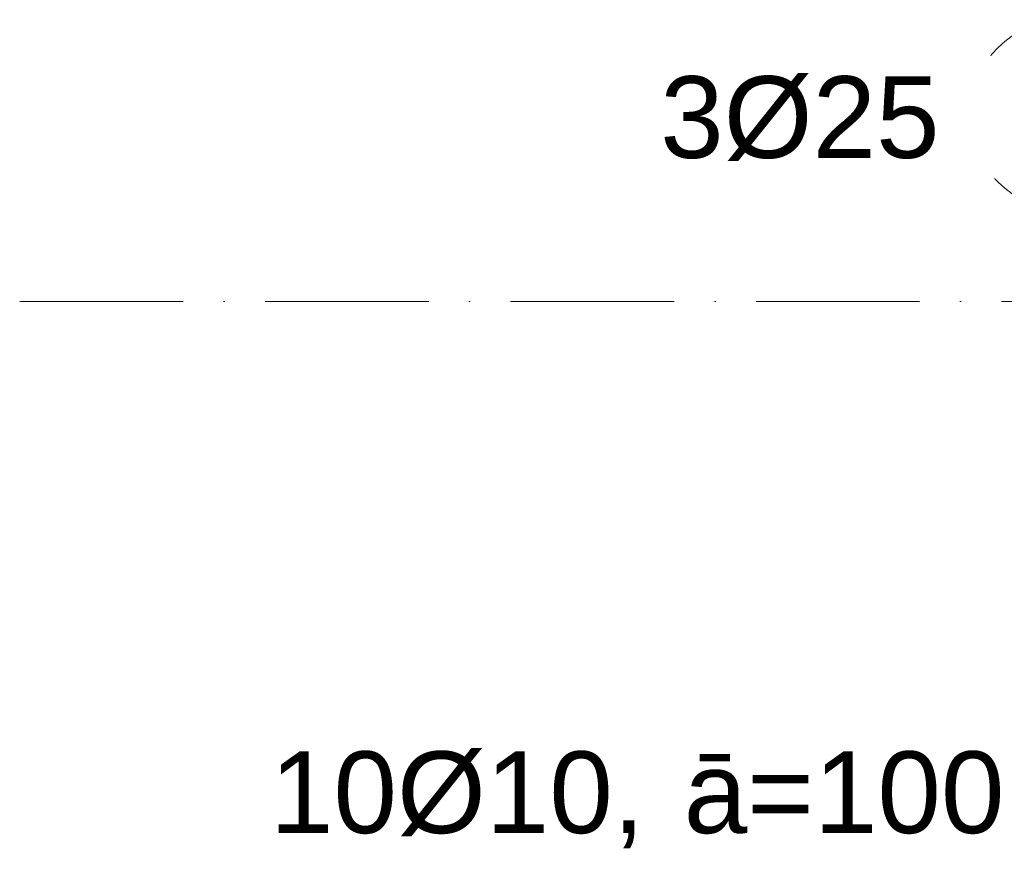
# Model space of a CAD drawing. Header units: millimetres. Extents: x -25607 to 9385, y 1894 to 10168.
# Tile 105 of 181: x -3262 to -2660, y 8757 to 9267. Entities that reach past the tile are written whole.
import ezdxf

# ---------------------------------------------------------------- set-up
doc = ezdxf.new("R2010")
doc.units = ezdxf.units.MM
doc.linetypes.add('Čerchovaná', pattern=[150, 100, -25, 0, -25])
doc.layers.add('A-FLOR-LEVL', color=51, linetype='Continuous', lineweight=5)
doc.layers.add('S-RBAR-IDEN', color=171, linetype='Continuous', lineweight=5)
doc.styles.add('Arial', font='arial.ttf', dxfattribs={"height": 50})

# ---------------------------------------------------------------- blocks, each defined once
blk = doc.blocks.new('Popisek výztuže - _Typ_ množství_LEVÝ-573731-V5')
at = {"layer": 'S-RBAR-IDEN'}
for p, q in [((-16348.87, 6003.76), (-16458.56, 6003.76)), ((-16458.56, 5887.33), (-16348.87, 5887.33))]:
    blk.add_line(p, q, dxfattribs=at)
for centre, start, end in [((-16458.56, 5945.54), 90, 270), ((-16348.87, 5945.54), 277.64339, 82.35661)]:
    blk.add_arc(centre, 58.22, start, end, dxfattribs=at)

msp = doc.modelspace()

# ---------------------------------------------------------------- linework, layer by layer
at = {"layer": 'A-FLOR-LEVL', "linetype": 'Čerchovaná'}
msp.add_line((-3262.19, 9095), (9255.9, 9095), dxfattribs=at)

# ---------------------------------------------------------------- block references
at = {"layer": 'S-RBAR-IDEN'}
msp.add_blockref('Popisek výztuže - _Typ_ množství_LEVÝ-573731-V5', (13835.83, 3263.55), dxfattribs=at)

# ---------------------------------------------------------------- texts
at = {"layer": 'S-RBAR-IDEN', "char_height": 50, "attachment_point": 1, "style": 'Arial', "bg_fill": 3, "box_fill_scale": 1.25, "bg_fill_color": 256, "bg_fill_true_color": 13158600, "bg_fill_transparency": 0}
for s, insert, width in [('3Ø25', (-2870.51, 9232.72), 210.443), ('10Ø10, ', (-3109.14, 8819.66), 306.6455), ('ā=100', (-2856.13, 8819.66), 242.5105)]:
    msp.add_mtext(s, dxfattribs=dict(at, insert=insert, width=width))

doc.saveas('drawing.dxf')
